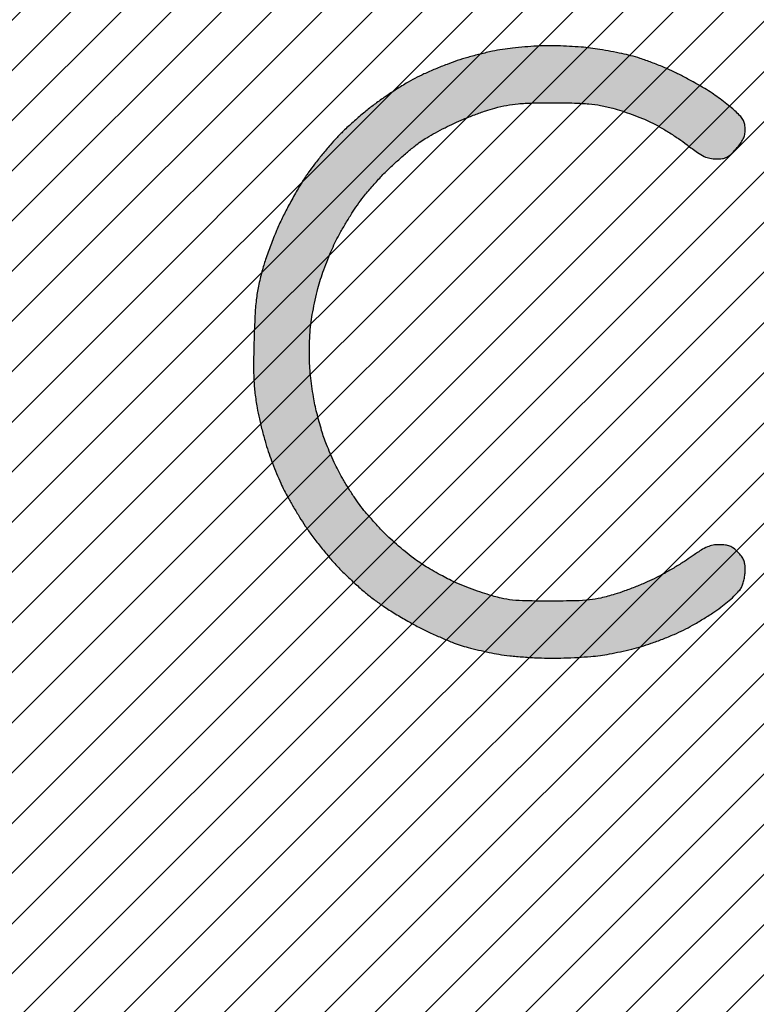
# Model space of a CAD drawing. Header units: inches. Extents: x -2078 to 109126, y -964 to 6385.
# Tile 26 of 256: x -2041.56 to -2033.78, y 1641 to 1651.4. Entities that reach past the tile are written whole.
import ezdxf

# ---------------------------------------------------------------- set-up
doc = ezdxf.new("R2010")
doc.units = ezdxf.units.IN
doc.header["$MEASUREMENT"] = 0
doc.layers.add('A-HATCH', color=9, linetype='Continuous')

# ---------------------------------------------------------------- blocks, each defined once
blk = doc.blocks.new('Jay Cad Logo - CAD Format')
at = {"true_color": 0x1c75bc, "transparency": 33554687}
h = blk.add_hatch(color=152, dxfattribs=at)
h.dxf.hatch_style = 2
h.paths.add_polyline_path([(-39.618, -58.858, -0.005287), (-39.59, -57.25, -0.009944), (-39.548, -56.38, -0.167733), (-39.437, -56.119, -0.026665), (-39.36, -56.042, -0.020341), (-39.268, -55.966, -0.026593), (-39.149, -55.885, -0.057033), (-39.017, -55.835, -0.016911), (-38.91, -55.812, -0.016685), (-38.796, -55.795, -0.023089), (-38.693, -55.788, -0.044071), (-38.584, -55.795, -0.023708), (-38.453, -55.822, -0.033937), (-38.263, -55.885, -0.071607), (-38.103, -55.978, -0.029798), (-37.994, -56.076, -0.029736), (-37.897, -56.186, -0.0464), (-37.828, -56.293, -0.111801), (-37.749, -56.596, -0.004482), (-37.723, -57.742, -0.003878), (-37.711, -59.655, -0.000454), (-37.722, -63.923), (-37.746, -71.306), (-37.944, -71.899, -0.01392), (-38.04, -72.163, -0.008424), (-38.166, -72.466, -0.008642), (-38.304, -72.769, -0.015034), (-38.429, -73.011, -0.014198), (-38.567, -73.244, -0.008259), (-38.745, -73.516, -0.008253), (-38.932, -73.784, -0.013774), (-39.1, -74.001, -0.018834), (-39.283, -74.209, -0.010765), (-39.518, -74.447, -0.01074), (-39.766, -74.676, -0.017512), (-39.986, -74.859, -0.017705), (-40.224, -75.028, -0.009903), (-40.524, -75.219, -0.009803), (-40.835, -75.399, -0.015717), (-41.108, -75.54, -0.017579), (-41.391, -75.662, -0.010889), (-41.731, -75.787, -0.010922), (-42.072, -75.895, -0.019306), (-42.359, -75.968, -0.020173), (-42.708, -76.027, -0.017176), (-43.08, -76.062, -0.014864), (-43.502, -76.074, -0.008817), (-44.006, -76.065, -0.008616), (-44.548, -76.037, -0.02088), (-44.946, -75.992, -0.025083), (-45.292, -75.921, -0.01915), (-45.664, -75.809, -0.014252), (-45.947, -75.702, -0.009194), (-46.27, -75.564, -0.009271), (-46.581, -75.417, -0.017219), (-46.825, -75.284, -0.018957), (-47.061, -75.134, -0.010051), (-47.342, -74.931, -0.009971), (-47.62, -74.712, -0.015232), (-47.853, -74.51, -0.019098), (-48.076, -74.287, -0.011065), (-48.328, -74.002, -0.010995), (-48.568, -73.707, -0.018143), (-48.756, -73.444, -0.021141), (-48.926, -73.164, -0.011871), (-49.109, -72.81, -0.011817), (-49.278, -72.444, -0.018873), (-49.402, -72.123, -0.015719), (-49.513, -71.767, -0.016245), (-49.6, -71.405, -0.016588), (-49.661, -71.049, -0.018864), (-49.696, -70.704, -0.009261), (-49.708, -70.423, -0.010107), (-49.709, -70.149, -0.009631), (-49.701, -69.915, -0.048095), (-49.682, -69.785, -0.053952), (-49.644, -69.683, -0.027499), (-49.577, -69.564, -0.026854), (-49.493, -69.448, -0.036148), (-49.404, -69.353, -0.044581), (-49.28, -69.257, -0.058365), (-49.152, -69.195, -0.053537), (-49.003, -69.16, -0.030529), (-48.82, -69.149, -0.021822), (-48.665, -69.156, -0.018394), (-48.503, -69.176, -0.018788), (-48.356, -69.206, -0.047924), (-48.254, -69.241, -0.055843), (-48.166, -69.293, -0.029206), (-48.07, -69.376, -0.028646), (-47.98, -69.473, -0.038826), (-47.911, -69.571, -0.054488), (-47.856, -69.693, -0.025759), (-47.811, -69.86, -0.024786), (-47.781, -70.045, -0.028433), (-47.77, -70.223, 0.023589), (-47.761, -70.417, 0.011724), (-47.732, -70.661, 0.011644), (-47.69, -70.913, 0.016749), (-47.641, -71.134, 0.019763), (-47.572, -71.36, 0.010872), (-47.472, -71.629, 0.010923), (-47.358, -71.901, 0.017173), (-47.247, -72.127, 0.030302), (-47.106, -72.356, 0.016096), (-46.907, -72.623, 0.015752), (-46.679, -72.889, 0.020119), (-46.453, -73.118, 0.018129), (-46.216, -73.324, 0.013818), (-45.944, -73.532, 0.014022), (-45.677, -73.714, 0.031588), (-45.463, -73.832, 0.013334), (-45.259, -73.922, 0.009692), (-45.028, -74.011, 0.009774), (-44.806, -74.087, 0.021025), (-44.631, -74.135, 0.023141), (-44.45, -74.168, 0.010062), (-44.207, -74.196, 0.009937), (-43.947, -74.215, 0.013026), (-43.71, -74.222, 0.017505), (-43.467, -74.214, 0.012015), (-43.193, -74.189, 0.012101), (-42.93, -74.151, 0.023924), (-42.724, -74.107, 0.020473), (-42.525, -74.045, 0.011056), (-42.285, -73.954, 0.010996), (-42.045, -73.85, 0.017015), (-41.842, -73.748, 0.019186), (-41.643, -73.63, 0.010785), (-41.412, -73.473, 0.010952), (-41.182, -73.302, 0.017548), (-40.997, -73.147, 0.019315), (-40.825, -72.98, 0.01255), (-40.639, -72.775, 0.012624), (-40.468, -72.565, 0.023337), (-40.341, -72.385, 0.020473), (-40.229, -72.192, 0.010292), (-40.102, -71.94, 0.010201), (-39.982, -71.673, 0.014886), (-39.888, -71.433), (-39.691, -70.883), (-39.649, -63.595, -0.000333)])
h.paths.add_polyline_path([(7.366, -57.853, -0.007993), (7.738, -57.72, -0.015033), (8.041, -57.628, -0.020345), (8.44, -57.536, -0.023724), (8.825, -57.483, -0.017393), (9.3, -57.457, -0.005454), (10.011, -57.45, -0.005575), (10.72, -57.459, -0.017102), (11.2, -57.487, -0.022961), (11.592, -57.541, -0.019653), (12, -57.634, -0.013565), (12.302, -57.724, -0.008384), (12.65, -57.844, -0.008501), (12.993, -57.976, -0.015079), (13.269, -58.097, -0.018617), (13.54, -58.24, -0.009503), (13.872, -58.437, -0.009405), (14.205, -58.654, -0.01393), (14.489, -58.858, 0.009493), (14.842, -59.116, 0.040124), (15.068, -59.249, 0.0622), (15.258, -59.314, 0.050934), (15.473, -59.335, 0.034654), (15.677, -59.321, 0.083763), (15.82, -59.276, 0.071051), (15.955, -59.181, 0.019882), (16.135, -58.997, 0.022456), (16.284, -58.816, 0.050646), (16.375, -58.665, 0.061098), (16.424, -58.517, 0.049644), (16.441, -58.351, 0.046235), (16.426, -58.184, 0.072514), (16.379, -58.048, 0.061117), (16.289, -57.915, 0.024038), (16.135, -57.756, 0.016426), (15.983, -57.621, 0.007103), (15.773, -57.453, 0.007068), (15.543, -57.279, 0.009298), (15.329, -57.128, 0.015171), (15.083, -56.971, 0.00659), (14.748, -56.778, 0.006569), (14.384, -56.581, 0.008677), (14.049, -56.412, 0.012981), (13.702, -56.256, 0.009121), (13.302, -56.097, 0.009139), (12.916, -55.96, 0.018824), (12.607, -55.869, 0.009854), (12.303, -55.799, 0.005721), (11.937, -55.725, 0.005717), (11.567, -55.66, 0.009599), (11.255, -55.615, 0.011458), (10.936, -55.582, 0.006269), (10.544, -55.556, 0.006244), (10.145, -55.54, 0.009905), (9.802, -55.537, 0.011086), (9.456, -55.548, 0.007076), (9.02, -55.578, 0.006239), (8.639, -55.615, 0.011518), (8.301, -55.66, 0.014292), (7.963, -55.722, 0.007821), (7.552, -55.817, 0.007789), (7.137, -55.927, 0.012296), (6.785, -56.035, 0.011177), (6.44, -56.16, 0.007292), (6.044, -56.319, 0.007214), (5.667, -56.484, 0.013651), (5.365, -56.631, 0.015305), (5.068, -56.797, 0.0075), (4.7, -57.027, 0.007456), (4.323, -57.277, 0.010746), (3.998, -57.51, 0.011919), (3.683, -57.76, 0.007976), (3.333, -58.059, 0.008027), (3.003, -58.361, 0.015607), (2.751, -58.614, 0.010376), (2.519, -58.872, 0.006351), (2.248, -59.195, 0.006064), (1.998, -59.508, 0.010718), (1.795, -59.783, 0.016712), (1.596, -60.082, 0.00754), (1.356, -60.487, 0.007458), (1.114, -60.923, 0.010097), (0.91, -61.324, 0.013071), (0.721, -61.741, 0.008746), (0.525, -62.231, 0.008743), (0.353, -62.709, 0.016964), (0.234, -63.1, 0.01479), (0.115, -63.606, 0.021376), (0.042, -64.06, 0.016498), (-0.002, -64.597, 0.005189), (-0.034, -65.402, 0.005177), (-0.049, -66.177, 0.013697), (-0.039, -66.732, 0.017459), (-0.001, -67.2, 0.015287), (0.071, -67.686, 0.01169), (0.146, -68.056, 0.007469), (0.251, -68.486, 0.007389), (0.365, -68.899, 0.013644), (0.472, -69.234, 0.00774), (0.587, -69.546, 0.005604), (0.725, -69.891, 0.005661), (0.863, -70.215, 0.012272), (0.978, -70.46, 0.012546), (1.107, -70.703, 0.005387), (1.291, -71.021, 0.005327), (1.494, -71.356, 0.007001), (1.686, -71.656, 0.013839), (1.904, -71.966, 0.007751), (2.184, -72.331, 0.007729), (2.48, -72.692, 0.012471), (2.743, -72.989, 0.012861), (3.021, -73.271, 0.008033), (3.359, -73.588, 0.00806), (3.704, -73.89, 0.014544), (3.998, -74.125, 0.015302), (4.307, -74.343, 0.008053), (4.704, -74.597, 0.008038), (5.121, -74.844, 0.012223), (5.49, -75.044, 0.008278), (5.852, -75.221, 0.006757), (6.246, -75.399, 0.006835), (6.612, -75.553, 0.017749), (6.881, -75.65, 0.013794), (7.145, -75.728, 0.006463), (7.49, -75.814, 0.006416), (7.855, -75.895, 0.008948), (8.182, -75.957, 0.016379), (8.541, -76.007, 0.007732), (9.005, -76.048, 0.007685), (9.495, -76.077, 0.010748), (9.932, -76.086, 0.007712), (10.362, -76.08, 0.006018), (10.828, -76.06, 0.006091), (11.262, -76.03, 0.01473), (11.582, -75.996, 0.012573), (11.884, -75.946, 0.006623), (12.255, -75.87, 0.006626), (12.635, -75.782, 0.010144), (12.96, -75.695, 0.014123), (13.287, -75.59, 0.008259), (13.673, -75.446, 0.008255), (14.056, -75.29, 0.013801), (14.369, -75.146, 0.01361), (14.674, -74.984, 0.00845), (15.021, -74.78, 0.00848), (15.356, -74.568, 0.015208), (15.623, -74.38, 0.015029), (15.85, -74.199, 0.015813), (16.061, -74.009, 0.015642), (16.232, -73.833, 0.066303), (16.316, -73.713, 0.044922), (16.364, -73.596, 0.022321), (16.404, -73.441, 0.022031), (16.432, -73.274, 0.030065), (16.441, -73.123, 0.033655), (16.429, -72.938, 0.064732), (16.39, -72.795, 0.064666), (16.316, -72.666, 0.033518), (16.194, -72.527, 0.033587), (16.051, -72.402, 0.067715), (15.922, -72.329, 0.065546), (15.775, -72.291, 0.029717), (15.576, -72.279, 0.043284), (15.361, -72.298, 0.056852), (15.172, -72.354, 0.041688), (14.96, -72.465, 0.012737), (14.66, -72.667, -0.012512), (14.404, -72.839, -0.006869), (14.083, -73.038, -0.006843), (13.751, -73.23, -0.010858), (13.462, -73.385, -0.014266), (13.158, -73.529, -0.008104), (12.779, -73.687, -0.00795), (12.398, -73.833, -0.012999), (12.066, -73.943, -0.016126), (11.599, -74.069, -0.031284), (11.219, -74.134, -0.021851), (10.754, -74.164, -0.004419), (9.927, -74.172, -0.004321), (9.092, -74.166, -0.022496), (8.632, -74.138, -0.032416), (8.256, -74.074, -0.015874), (7.787, -73.945, -0.010437), (7.463, -73.838, -0.007507), (7.107, -73.706, -0.007586), (6.771, -73.57, -0.016219), (6.518, -73.452, -0.008857), (6.283, -73.329, -0.00533), (6.015, -73.179, -0.005538), (5.744, -73.018, -0.009642), (5.528, -72.882, -0.017489), (5.31, -72.727, -0.007761), (5.032, -72.507, -0.007647), (4.746, -72.266, -0.010234), (4.494, -72.038, -0.012747), (4.245, -71.791, -0.008138), (3.969, -71.493, -0.008225), (3.706, -71.191, -0.015171), (3.505, -70.936, -0.012621), (3.323, -70.678, -0.007772), (3.122, -70.365, -0.007789), (2.932, -70.049, -0.013815), (2.787, -69.782, -0.009042), (2.66, -69.519, -0.006189), (2.524, -69.216, -0.006239), (2.4, -68.92, -0.012568), (2.311, -68.683, -0.010615), (2.235, -68.447, -0.005748), (2.15, -68.153, -0.005716), (2.071, -67.851, -0.008967), (2.011, -67.59, -0.012673), (1.959, -67.314, -0.006387), (1.907, -66.963, -0.006339), (1.863, -66.599, -0.009357), (1.835, -66.279, -0.016214), (1.822, -65.944, -0.009693), (1.827, -65.546, -0.009669), (1.848, -65.146, -0.01522), (1.883, -64.804, -0.0131), (1.937, -64.467, -0.007961), (2.017, -64.074, -0.008069), (2.11, -63.683, -0.014115), (2.2, -63.365, -0.011683), (2.305, -63.059, -0.007347), (2.441, -62.705, -0.007373), (2.585, -62.361, -0.013378), (2.714, -62.085, -0.011911), (2.858, -61.814, -0.006474), (3.049, -61.485, -0.006347), (3.249, -61.159, -0.009999), (3.432, -60.883, -0.018628), (3.639, -60.605, -0.009462), (3.921, -60.268, -0.009318), (4.223, -59.934, -0.013756), (4.502, -59.652, -0.007573), (4.781, -59.393, -0.006569), (5.08, -59.131, -0.006624), (5.358, -58.901, -0.01927), (5.558, -58.751, -0.018061), (5.763, -58.621, -0.007151), (6.053, -58.457, -0.007066), (6.372, -58.288, -0.008782), (6.673, -58.14, -0.012112), (6.993, -57.999, -0.007868)])
at = {"linetype": 'ByBlock'}
blk.add_lwpolyline([(9.802, -55.537, 0.011104), (9.456, -55.548, 0.006655), (9.046, -55.576, 0.006662), (8.639, -55.615, 0.011515), (8.301, -55.66, 0.014296), (7.963, -55.722, 0.007821), (7.552, -55.817, 0.007789), (7.137, -55.927, 0.012298), (6.785, -56.035, 0.011176), (6.44, -56.16, 0.007234), (6.047, -56.318, 0.007273), (5.667, -56.484, 0.013644), (5.365, -56.631, 0.015314), (5.068, -56.797, 0.007512), (4.699, -57.027, 0.007445), (4.323, -57.277, 0.010734), (3.998, -57.51, 0.011931), (3.683, -57.76, 0.007973), (3.333, -58.059, 0.00803), (3.003, -58.361, 0.015606), (2.751, -58.614, 0.010377), (2.519, -58.872, 0.006205), (2.254, -59.187, 0.00621), (1.998, -59.508, 0.010719), (1.795, -59.783, 0.016712), (1.596, -60.082, 0.00754), (1.356, -60.487, 0.007455), (1.114, -60.923, 0.010099), (0.91, -61.324, 0.013074), (0.721, -61.741, 0.008714), (0.526, -62.229, 0.008776), (0.353, -62.709, 0.016964), (0.234, -63.1, 0.01479), (0.115, -63.606, 0.021376), (0.042, -64.06, 0.016499), (-0.002, -64.597, 0.005189), (-0.034, -65.402, 0.005177), (-0.049, -66.177, 0.013697), (-0.039, -66.732, 0.017464), (-0.001, -67.2, 0.015282), (0.071, -67.686, 0.01169), (0.146, -68.056, 0.007414), (0.25, -68.483, 0.007446), (0.365, -68.899, 0.013645), (0.472, -69.234, 0.007741), (0.587, -69.546, 0.005603), (0.725, -69.891, 0.005661), (0.863, -70.215, 0.012273), (0.978, -70.46, 0.012546), (1.107, -70.703, 0.005387), (1.291, -71.021, 0.005326), (1.494, -71.355, 0.007002), (1.686, -71.656, 0.013839), (1.904, -71.966, 0.007751), (2.184, -72.331, 0.007729), (2.48, -72.692, 0.012471), (2.743, -72.989, 0.012861), (3.021, -73.271, 0.008033), (3.359, -73.588, 0.00806), (3.704, -73.89, 0.014502), (3.997, -74.124, 0.015346), (4.307, -74.343, 0.00807), (4.704, -74.597, 0.008021), (5.121, -74.844, 0.012225), (5.49, -75.044, 0.008277), (5.852, -75.221, 0.006757), (6.246, -75.399, 0.006835), (6.612, -75.553, 0.01775), (6.881, -75.65, 0.013794), (7.145, -75.728, 0.006472), (7.49, -75.814, 0.006407), (7.855, -75.895, 0.008948), (8.182, -75.957, 0.01638), (8.541, -76.007, 0.007748), (9.006, -76.048, 0.00767), (9.495, -76.077, 0.010748), (9.932, -76.086, 0.007711), (10.362, -76.08, 0.006019), (10.828, -76.06, 0.00609), (11.262, -76.03, 0.014731), (11.582, -75.996, 0.012573), (11.884, -75.946, 0.006644), (12.256, -75.87, 0.006606), (12.635, -75.782, 0.010144), (12.96, -75.695, 0.014122), (13.287, -75.59, 0.008259), (13.673, -75.446, 0.008255), (14.056, -75.29, 0.013865), (14.37, -75.145, 0.013547), (14.674, -74.984, 0.00845), (15.021, -74.78, 0.008478), (15.356, -74.568, 0.015212), (15.623, -74.38, 0.015005), (15.85, -74.199, 0.015837), (16.061, -74.009, 0.015644), (16.232, -73.833, 0.066304), (16.316, -73.713, 0.044922), (16.364, -73.596, 0.02236), (16.404, -73.44, 0.021996), (16.432, -73.274, 0.030082), (16.441, -73.123, 0.033638), (16.429, -72.938, 0.06473), (16.39, -72.795, 0.06467), (16.316, -72.666, 0.033516), (16.194, -72.527, 0.033586), (16.051, -72.402, 0.067718), (15.922, -72.329, 0.065547), (15.775, -72.291, 0.029717), (15.576, -72.279, 0.043285), (15.361, -72.298, 0.056849), (15.172, -72.354, 0.04169), (14.96, -72.465, 0.012737), (14.66, -72.667, -0.012513), (14.404, -72.839, -0.006869), (14.083, -73.038, -0.006843), (13.751, -73.23, -0.010862), (13.462, -73.385, -0.014263), (13.158, -73.529, -0.008037), (12.782, -73.686, -0.008016), (12.398, -73.833, -0.013), (12.066, -73.943, -0.016125), (11.599, -74.069, -0.031285), (11.219, -74.134, -0.021851), (10.754, -74.164, -0.004419), (9.927, -74.172, -0.004321), (9.092, -74.166, -0.022497), (8.632, -74.138, -0.032414), (8.256, -74.074, -0.015874), (7.787, -73.945, -0.010436), (7.463, -73.838, -0.007507), (7.107, -73.706, -0.007586), (6.771, -73.57, -0.016218), (6.518, -73.452, -0.008859), (6.283, -73.329, -0.005427), (6.011, -73.176, -0.005439), (5.744, -73.018, -0.009642), (5.528, -72.882, -0.017489), (5.31, -72.727, -0.007748), (5.033, -72.507, -0.007658), (4.746, -72.266, -0.010238), (4.493, -72.038, -0.012742), (4.245, -71.791, -0.008162), (3.968, -71.492, -0.008201), (3.706, -71.191, -0.015166), (3.505, -70.936, -0.012625), (3.323, -70.678, -0.007772), (3.122, -70.365, -0.007791), (2.932, -70.049, -0.013811), (2.787, -69.782, -0.009042), (2.66, -69.519, -0.006189), (2.524, -69.216, -0.006239), (2.4, -68.92, -0.012548), (2.311, -68.684, -0.010635), (2.235, -68.447, -0.005744), (2.15, -68.153, -0.005719), (2.071, -67.851, -0.008967), (2.011, -67.59, -0.012672), (1.959, -67.314, -0.006387), (1.907, -66.963, -0.006339), (1.863, -66.599, -0.009361), (1.835, -66.279, -0.01621), (1.822, -65.944, -0.009692), (1.827, -65.546, -0.009668), (1.848, -65.146, -0.015222), (1.883, -64.804, -0.013099), (1.937, -64.467, -0.008007), (2.018, -64.072, -0.008023), (2.11, -63.683, -0.014106), (2.2, -63.365, -0.011692), (2.305, -63.059, -0.007346), (2.441, -62.705, -0.007373), (2.585, -62.361, -0.013372), (2.714, -62.085, -0.011916), (2.858, -61.814, -0.006425), (3.047, -61.488, -0.006395), (3.249, -61.159, -0.01), (3.432, -60.883, -0.018628), (3.639, -60.605, -0.009428), (3.92, -60.269, -0.009351), (4.223, -59.934, -0.013756), (4.502, -59.652, -0.00757), (4.781, -59.393, -0.006571), (5.08, -59.131, -0.006624), (5.358, -58.901, -0.019226), (5.558, -58.752, -0.018104), (5.763, -58.621, -0.007151), (6.053, -58.457, -0.007067), (6.372, -58.288, -0.008783), (6.673, -58.14, -0.01211), (6.993, -57.999, -0.007906), (7.368, -57.852, -0.007953), (7.738, -57.72, -0.015042), (8.042, -57.628, -0.020337), (8.44, -57.536, -0.023725), (8.825, -57.483, -0.017392), (9.3, -57.457, -0.005454), (10.011, -57.45, -0.005575), (10.72, -57.459, -0.017102), (11.2, -57.487, -0.022961), (11.592, -57.541, -0.019622), (12, -57.634, -0.013592), (12.302, -57.724, -0.00843), (12.651, -57.845, -0.008454), (12.993, -57.976, -0.015077), (13.269, -58.097, -0.018618), (13.54, -58.24, -0.009491), (13.871, -58.437, -0.009417), (14.205, -58.654, -0.01393), (14.489, -58.858, 0.009493), (14.842, -59.116, 0.040123), (15.068, -59.249, 0.062204), (15.258, -59.314, 0.050932), (15.473, -59.335, 0.034654), (15.677, -59.321, 0.083759), (15.82, -59.276, 0.071057), (15.955, -59.181, 0.019882), (16.135, -58.997, 0.022455), (16.284, -58.816, 0.050644), (16.375, -58.665, 0.061098), (16.424, -58.517, 0.049645), (16.441, -58.351, 0.046236), (16.426, -58.184, 0.072517), (16.379, -58.048, 0.061115), (16.289, -57.915, 0.024038), (16.135, -57.756, 0.016426), (15.983, -57.621, 0.007128), (15.772, -57.452, 0.007045), (15.543, -57.279, 0.009299), (15.329, -57.128, 0.01517), (15.083, -56.971, 0.006619), (14.746, -56.777, 0.006543), (14.384, -56.581, 0.008676), (14.049, -56.412, 0.012982), (13.702, -56.256, 0.009087), (13.303, -56.098, 0.009175), (12.916, -55.96, 0.018823), (12.607, -55.869, 0.009854), (12.303, -55.799, 0.005721), (11.937, -55.725, 0.005717), (11.567, -55.66, 0.009591), (11.255, -55.615, 0.011466), (10.936, -55.582, 0.006269), (10.544, -55.556, 0.006244), (10.145, -55.54, 0.009889)], format="xyb", close=True, dxfattribs=at)
blk = doc.blocks.new('JC-ANNO-SF')
at = {"layer": 'A-HATCH'}
h = blk.add_hatch(dxfattribs=at)
h.set_pattern_fill('ANSI31', color=256, scale=3)
h.set_pattern_definition([(45, (1667.53672, 0), (-0.26516504, 0.26516504), [])])
h.paths.add_polyline_path([(467.537, 0), (-467.537, 0), (-467.537, -72), (0, -72), (467.537, -72)])
at = {"xscale": 0.3149606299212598, "yscale": 0.3149606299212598, "zscale": 0.3149606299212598}
blk.add_blockref('Jay Cad Logo - CAD Format', (-431.537, -36), dxfattribs=at)

msp = doc.modelspace()

# ---------------------------------------------------------------- block references
msp.add_blockref('JC-ANNO-SF', (-1607.537, 1704.621))

doc.saveas('drawing.dxf')
